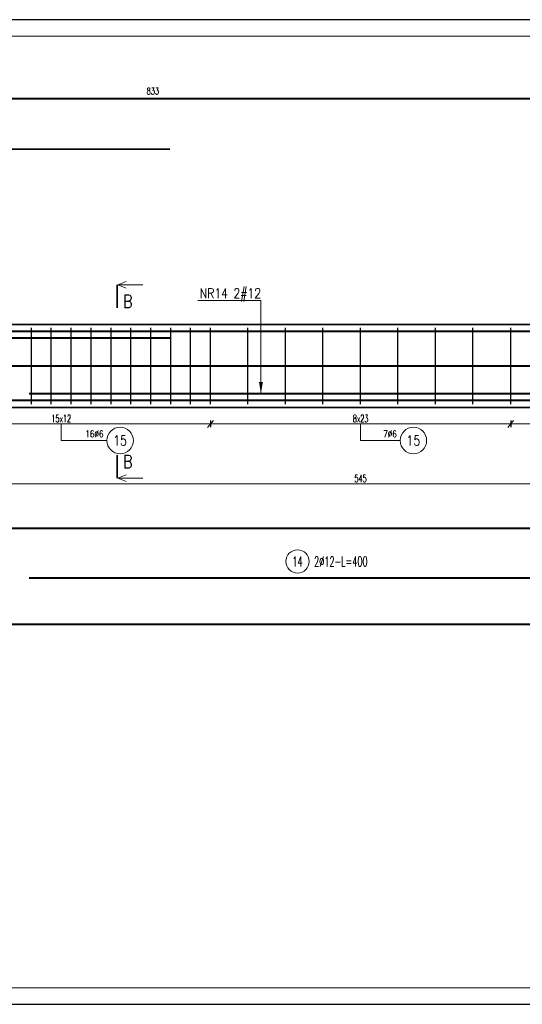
# Model space of a CAD drawing. Header units: centimetres. Extents: x 125945 to 146944, y 20629 to 31773.
# Tile 23 of 80: x 135485 to 135788, y 20629 to 21223. Entities that reach past the tile are written whole.
import ezdxf
from ezdxf.enums import TextEntityAlignment as Align

# ---------------------------------------------------------------- set-up
doc = ezdxf.new("R2010")
doc.units = ezdxf.units.CM
for name, color, linetype, lineweight in [('e-cad_cienkie', 88, 'Continuous', 15), ('e-cad_opisy', 7, 'Continuous', 15), ('e-cad_wymiary', 66, 'Continuous', 15), ('K-ŻELBET', 204, 'Continuous', 35)]:
    doc.layers.add(name, color=color, linetype=linetype, lineweight=lineweight)
doc.layers.add('e-cad_prety_widok', color=3, linetype='Continuous')
doc.layers.add('e-cad_strzemiona', color=3, linetype='Continuous')
doc.styles.add('e-cad_1', font='simplex.shx', dxfattribs={"width": 0.6})
doc.styles.add('simpl', font='simplex.shx', dxfattribs={"width": 0.6})
doc.dimstyles.new('e-cad_1_20_[cm]', dxfattribs={"dimscale": 2, "dimtxt": 2.25, "dimasz": 1.75, "dimexe": 1, "dimexo": 0, "dimgap": 0.5, "dimtad": 1, "dimdec": 1, "dimrnd": 0.5, "dimdsep": 46, "dimtxsty": 'simpl', "dimblk": 'OBLIQUE', "dimcen": 0, "dimdle": 1, "dimclrd": 256, "dimclre": 256, "dimclrt": 256, "dimadec": 0, "dimazin": 0, "dimtfac": 1, "dimtdec": 1, "dimtix": 1, "dimtmove": 2, "dimatfit": 3, "dimldrblk": 'OBLIQUE', "dimfxl": 1, "dimfxlon": 1, "dimlwd": -1, "dimarcsym": 0})

# ---------------------------------------------------------------- blocks, each defined once
blk = doc.blocks.new('_Oblique')
at = {"color": 0, "linetype": 'ByBlock', "lineweight": -2}
blk.add_line((0.5, 0.6), (-0.5, -0.6), dxfattribs=at)
blk = doc.blocks.new('*D4163')
at = {"layer": 'Defpoints', "color": 0}
for p in [(135420.47, 20991.05), (135600.47, 20991.05), (135600.47, 20979.05)]:
    blk.add_point(p, dxfattribs=at)
at = {"layer": 'e-cad_wymiary', "lineweight": -2, "ltscale": 0.8}
for p, q in [((135420.47, 20981.05), (135420.47, 20977.05)), ((135600.47, 20981.05), (135600.47, 20977.05))]:
    blk.add_line(p, q, dxfattribs=at)
at = {"layer": 'e-cad_wymiary', "ltscale": 0.8}
blk.add_line((135418.47, 20979.05), (135602.47, 20979.05), dxfattribs=at)
at = {"layer": 'e-cad_wymiary', "xscale": 3.5, "yscale": 3.5, "zscale": 3.5, "rotation": 180}
blk.add_blockref('_Oblique', (135420.47, 20979.05), dxfattribs=at)
at = {"layer": 'e-cad_wymiary', "xscale": 3.5, "yscale": 3.5, "zscale": 3.5}
blk.add_blockref('_Oblique', (135600.47, 20979.05), dxfattribs=at)
at = {"layer": 'e-cad_wymiary', "ltscale": 0.8, "insert": (135510.47, 20982.3), "char_height": 4.5, "attachment_point": 5, "style": 'simpl'}
blk.add_mtext('15x12', dxfattribs=at)
blk = doc.blocks.new('e-cad_ZelbetOpisNiezliczalny_1P')
at = {"layer": 'e-cad_cienkie'}
blk.add_circle((4, 0), 4, dxfattribs=at)
at = {"layer": 'e-cad_opisy', "ltscale": 0.04, "style": 'e-cad_1', "width": 0.8}
for tag, p in [('OPIS', (-1, 1)), ('UWAGI', (-1, -3))]:
    blk.add_attdef(tag, text='', height=2, dxfattribs=at).set_placement(p, align=Align.RIGHT)
blk.add_attdef('NR', text='', height=3, dxfattribs=at).set_placement((4, 0), align=Align.MIDDLE_CENTER)
blk = doc.blocks.new('*D4164')
at = {"layer": 'Defpoints', "color": 0}
for p in [(135600.47, 20991.05), (135781.47, 20991.05), (135781.47, 20979.05)]:
    blk.add_point(p, dxfattribs=at)
at = {"layer": 'e-cad_wymiary', "lineweight": -2, "ltscale": 0.8}
for p, q in [((135600.47, 20981.05), (135600.47, 20977.05)), ((135781.47, 20981.05), (135781.47, 20977.05))]:
    blk.add_line(p, q, dxfattribs=at)
at = {"layer": 'e-cad_wymiary', "ltscale": 0.8}
blk.add_line((135598.47, 20979.05), (135783.47, 20979.05), dxfattribs=at)
at = {"layer": 'e-cad_wymiary', "xscale": 3.5, "yscale": 3.5, "zscale": 3.5, "rotation": 180}
blk.add_blockref('_Oblique', (135600.47, 20979.05), dxfattribs=at)
at = {"layer": 'e-cad_wymiary', "xscale": 3.5, "yscale": 3.5, "zscale": 3.5}
blk.add_blockref('_Oblique', (135781.47, 20979.05), dxfattribs=at)
at = {"layer": 'e-cad_wymiary', "ltscale": 0.8, "insert": (135690.97, 20982.3), "char_height": 4.5, "attachment_point": 5, "style": 'simpl'}
blk.add_mtext('8x23', dxfattribs=at)
blk = doc.blocks.new('*D4166')
at = {"layer": 'Defpoints', "color": 0}
for p in [(135781.47, 20991.05), (135961.47, 20991.05), (135781.47, 20979.05)]:
    blk.add_point(p, dxfattribs=at)
at = {"layer": 'e-cad_wymiary', "lineweight": -2, "ltscale": 0.8}
for p, q in [((135781.47, 20981.05), (135781.47, 20977.05)), ((135961.47, 20981.05), (135961.47, 20977.05))]:
    blk.add_line(p, q, dxfattribs=at)
at = {"layer": 'e-cad_wymiary', "ltscale": 0.8}
blk.add_line((135963.47, 20979.05), (135779.47, 20979.05), dxfattribs=at)
at = {"layer": 'e-cad_wymiary', "xscale": 3.5, "yscale": 3.5, "zscale": 3.5, "rotation": 180}
blk.add_blockref('_Oblique', (135781.47, 20979.05), dxfattribs=at)
at = {"layer": 'e-cad_wymiary', "xscale": 3.5, "yscale": 3.5, "zscale": 3.5}
blk.add_blockref('_Oblique', (135961.47, 20979.05), dxfattribs=at)
at = {"layer": 'e-cad_wymiary', "ltscale": 0.8, "insert": (135871.47, 20982.3), "char_height": 4.5, "attachment_point": 5, "style": 'simpl'}
blk.add_mtext('15x12', dxfattribs=at)
blk = doc.blocks.new('e-cad_przekroj_1_1_P')
at = {"const_width": 0.5}
blk.add_lwpolyline([(0, 0), (0, 7)], dxfattribs=at)
for points in [[(0.25, 7), (2.75, 8)], [(0.25, 7), (7.75, 7)], [(0.25, 7), (2.75, 6)]]:
    blk.add_lwpolyline(points)
at = {"style": 'e-cad_1', "width": 0.8}
blk.add_attdef('SYMBOL', (1.75, 0), '', height=4, dxfattribs=at)
blk = doc.blocks.new('e-cad_przekroj_1_2_P')
at = {"const_width": 0.5}
blk.add_lwpolyline([(0, 0), (0, -7)], dxfattribs=at)
for points in [[(0.25, -7), (2.75, -6)], [(0.25, -7), (7.75, -7)], [(0.25, -7), (2.75, -8)]]:
    blk.add_lwpolyline(points)
at = {"style": 'e-cad_1', "width": 0.8}
blk.add_attdef('SYMBOL', (1.75, -4), '', height=4, dxfattribs=at)
blk = doc.blocks.new('e-cad_ZelbetOpis_7')
blk.add_circle((5, 5), 3.5)
at = {"layer": 'e-cad_opisy', "style": 'e-cad_1', "width": 0.6}
blk.add_attdef('NR', text='', height=3, dxfattribs=at).set_placement((5, 3.5), align=Align.CENTER)
for tag, p in [('OPIS_1', (10, 3.5)), ('UWAGI', (10, -6))]:
    blk.add_attdef(tag, p, '', height=3, dxfattribs=at)
at = {"layer": 'e-cad_opisy', "style": 'e-cad_1', "width": 0.6, "flags": 1}
for tag, p in [('SREDNICA', (25, 8)), ('SZT', (25, 7)), ('GATUNEK_STALI', (25, 6.5)), ('DLUGOSC', (25, 7.5)), ('KLASA_STALI', (25, 6)), ('A', (30, 6.5)), ('KOD', (30, 8)), ('HAK_1', (30, 7.5)), ('HAK_2', (30, 7)), ('B', (30, 6)), ('OPIS_2', (25, 5.5)), ('C', (30, 5.5)), ('D', (30, 5)), ('E', (30, 4.5)), ('F', (30, 4)), ('R', (30, 3.5)), ('HAK_1_DLUGOSC', (30, 3)), ('HAK_2_DLUGOSC', (30, 2.5)), ('KIERUNEK', (30, 2))]:
    blk.add_attdef(tag, p, '', height=0.3, dxfattribs=at)
blk = doc.blocks.new('*D4170')
at = {"layer": 'Defpoints', "color": 0}
for p in [(135963.47, 20964.08), (135418.47, 20959.72), (135418.47, 20942.89)]:
    blk.add_point(p, dxfattribs=at)
at = {"layer": 'e-cad_wymiary', "lineweight": -2, "ltscale": 0.8}
for p, q in [((135418.47, 20944.89), (135418.47, 20940.89)), ((135963.47, 20944.89), (135963.47, 20940.89))]:
    blk.add_line(p, q, dxfattribs=at)
at = {"layer": 'e-cad_wymiary', "ltscale": 0.8}
blk.add_line((135965.47, 20942.89), (135416.47, 20942.89), dxfattribs=at)
at = {"layer": 'e-cad_wymiary', "xscale": 3.5, "yscale": 3.5, "zscale": 3.5, "rotation": 180}
blk.add_blockref('_Oblique', (135418.47, 20942.89), dxfattribs=at)
at = {"layer": 'e-cad_wymiary', "xscale": 3.5, "yscale": 3.5, "zscale": 3.5}
blk.add_blockref('_Oblique', (135963.47, 20942.89), dxfattribs=at)
at = {"layer": 'e-cad_wymiary', "ltscale": 0.8, "insert": (135690.97, 20946.14), "char_height": 4.5, "attachment_point": 5, "style": 'simpl'}
blk.add_mtext('545', dxfattribs=at)

msp = doc.modelspace()

# ---------------------------------------------------------------- linework, layer by layer
at = {"layer": 'Defpoints'}
msp.add_lwpolyline([(132588.6, 20628.94), (136328.6, 20628.94), (136328.6, 21222.94), (132588.6, 21222.94)], close=True, dxfattribs=at)
at = {"layer": 'e-cad_cienkie', "ltscale": 1.2}
for p, q in [((135630.88, 21053.56), (135592.76, 21053.56)), ((135630.88, 20997.25), (135630.88, 21053.56))]:
    msp.add_line(p, q, dxfattribs=at)
at = {"layer": 'e-cad_cienkie'}
msp.add_lwpolyline([(132648.6, 20638.94), (136318.6, 20638.94), (136318.6, 21212.94), (132648.6, 21212.94)], close=True, dxfattribs=at)
at = {"layer": 'e-cad_cienkie', "ltscale": 0.8}
for points in [[(135510.47, 20969.05), (135537.95, 20969.05)], [(135690.97, 20969.05), (135714.8, 20969.05)]]:
    msp.add_lwpolyline(points, dxfattribs=at)
at = {"layer": 'e-cad_cienkie', "lineweight": -2, "ltscale": 1.2}
msp.add_solid([(135632.08, 21004.45), (135630.88, 20997.25), (135629.68, 21004.45)], dxfattribs=at)
at = {"layer": 'e-cad_prety_widok', "ltscale": 2}
for points in [[(135983.47, 21133.67, 1.2, 1.2, 0), (135983.47, 21172.27, 1.2, 1.2, 0.414214), (135980.47, 21175.27, 1.2, 1.2, 0), (135150.97, 21175.27, 0, 0, 0)], [(135235.97, 21144.83, 1.2, 1.2, 0), (135575.97, 21144.83, 0, 0, 0)], [(135983.47, 20993.25, 1.2, 1.2, 0), (135983.47, 21031.85, 1.2, 1.2, 0.414214), (135980.47, 21034.85, 1.2, 1.2, 0), (135150.97, 21034.85, 0, 0, 0)], [(135235.97, 21030.85, 1.2, 1.2, 0), (135575.97, 21030.85, 0, 0, 0)], [(134925.97, 21014.03, 1.2, 1.2, 0), (135983.47, 21014.03, 0, 0, 0)], [(134943.47, 20993.25, 1.2, 1.2, 0), (135983.47, 20993.25, 0, 0, 0)], [(135490.97, 20997.25, 1.2, 1.2, 0), (135890.97, 20997.25, 0, 0, 0)], [(134925.97, 20916.15, 1.2, 1.2, 0), (135983.47, 20916.15, 0, 0, 0)], [(135490.97, 20886.12, 1.2, 1.2, 0), (135890.97, 20886.12, 0, 0, 0)], [(134943.47, 20858.25, 1.2, 1.2, 0), (135983.47, 20858.25, 0, 0, 0)]]:
    msp.add_lwpolyline(points, format="xyseb", dxfattribs=at)
at = {"layer": 'e-cad_strzemiona', "ltscale": 0.8}
for points in [[(135492.47, 20991.05), (135492.47, 21037.05)], [(135504.47, 20991.05), (135504.47, 21037.05)], [(135516.47, 20991.05), (135516.47, 21037.05)], [(135528.47, 20991.05), (135528.47, 21037.05)], [(135540.47, 20991.05), (135540.47, 21037.05)], [(135552.47, 20991.05), (135552.47, 21037.05)], [(135564.47, 20991.05), (135564.47, 21037.05)], [(135576.47, 20991.05), (135576.47, 21037.05)], [(135588.47, 20991.05), (135588.47, 21037.05)], [(135600.47, 20991.05), (135600.47, 21037.05)], [(135623.07, 20991.05), (135623.07, 21037.05)], [(135645.67, 20991.05), (135645.67, 21037.05)], [(135668.27, 20991.05), (135668.27, 21037.05)], [(135690.87, 20991.05), (135690.87, 21037.05)], [(135713.47, 20991.05), (135713.47, 21037.05)], [(135736.07, 20991.05), (135736.07, 21037.05)], [(135758.67, 20991.05), (135758.67, 21037.05)], [(135781.47, 20991.05), (135781.47, 21037.05)]]:
    msp.add_lwpolyline(points, dxfattribs=at)
at = {"layer": 'K-ŻELBET', "ltscale": 0.8}
for points in [[(135963.47, 21039.05), (132693.46, 21039.05), (132693.47, 20989.05), (133143.47, 20989.05)], [(133168.47, 20989.05), (135963.47, 20989.05)]]:
    msp.add_lwpolyline(points, dxfattribs=at)

# ---------------------------------------------------------------- block references
at = {"layer": 'e-cad_opisy', "ltscale": 0.8, "xscale": 2, "yscale": 2, "zscale": 2}
for name, p, values in [('e-cad_przekroj_1_1_P', (135544.13, 21049.04), {'SYMBOL': 'B'}), ('e-cad_ZelbetOpisNiezliczalny_1P', (135537.95, 20969.05), {'OPIS': '16%%c6', 'NR': '15'}), ('e-cad_ZelbetOpisNiezliczalny_1P', (135714.8, 20969.05), {'OPIS': '7%%c6', 'NR': '15'}), ('e-cad_przekroj_1_2_P', (135544.13, 20960.32), {'SYMBOL': 'B'})]:
    msp.add_blockref(name, p, dxfattribs=at).add_auto_attribs(values)
at = {"layer": 'e-cad_opisy', "ltscale": 0.8}
ref = msp.add_blockref('e-cad_ZelbetOpis_7', (135642.94, 20886.12), dxfattribs=dict(at, xscale=2, yscale=2, zscale=2))
ref.add_attrib('OPIS_1', '2%%c12-L=400', (135662.94, 20893.12), dxfattribs={"height": 6, "style": 'e-cad_1', "width": 0.6})
ref.add_attrib('NR', '14', dxfattribs={"height": 6, "style": 'e-cad_1', "width": 0.6}).set_placement((135652.94, 20893.12), align=Align.CENTER)

# ---------------------------------------------------------------- texts
at = {"layer": 'e-cad_opisy', "ltscale": 0.8, "style": 'e-cad_1', "width": 0.6}
msp.add_text('833', height=4, dxfattribs=at).set_placement((135565.72, 21179.87), align=Align.MIDDLE_CENTER)
at = {"layer": 'e-cad_opisy', "ltscale": 1.2, "style": 'e-cad_1', "width": 0.8}
msp.add_text('NR14 2#12', height=6, dxfattribs=at).set_placement((135593.95, 21054.86))

# ---------------------------------------------------------------- dimensions: what is measured, and where the dimension line sits
at = {"layer": 'e-cad_wymiary', "ltscale": 0.8}
for p1, p2, distance, text, picture, middle in [((135420.47, 20991.05), (135600.47, 20991.05), -12, '15x12', '*D4163', (135510.47, 20982.3)), ((135600.47, 20991.05), (135781.47, 20991.05), -12, '8x23', '*D4164', (135690.97, 20982.3)), ((135961.47, 20991.05), (135781.47, 20991.05), 12, '15x12', '*D4166', (135871.47, 20982.3))]:
    dim = msp.add_aligned_dim(p1=p1, p2=p2, distance=distance, text=text, dimstyle='e-cad_1_20_[cm]', dxfattribs=at)
    dim.commit()
    dim.dimension.update_dxf_attribs({"geometry": picture, "text_midpoint": middle})
dim = msp.add_linear_dim(base=(135418.47, 20942.89), p1=(135963.47, 20964.08), p2=(135418.47, 20959.72), dimstyle='e-cad_1_20_[cm]', dxfattribs=at)
dim.commit()
dim.dimension.update_dxf_attribs({"geometry": '*D4170', "text_midpoint": (135690.97, 20946.14)})

# ---------------------------------------------------------------- leaders
at = {"layer": 'e-cad_cienkie', "ltscale": 0.8}
for points in [[(135510.47, 20979.05), (135510.47, 20969.05)], [(135690.97, 20979.05), (135690.97, 20969.05)]]:
    msp.add_leader(points, dimstyle='e-cad_1_20_[cm]', override={"dimldrblk": 'None'}, dxfattribs=at)

doc.saveas('drawing.dxf')
